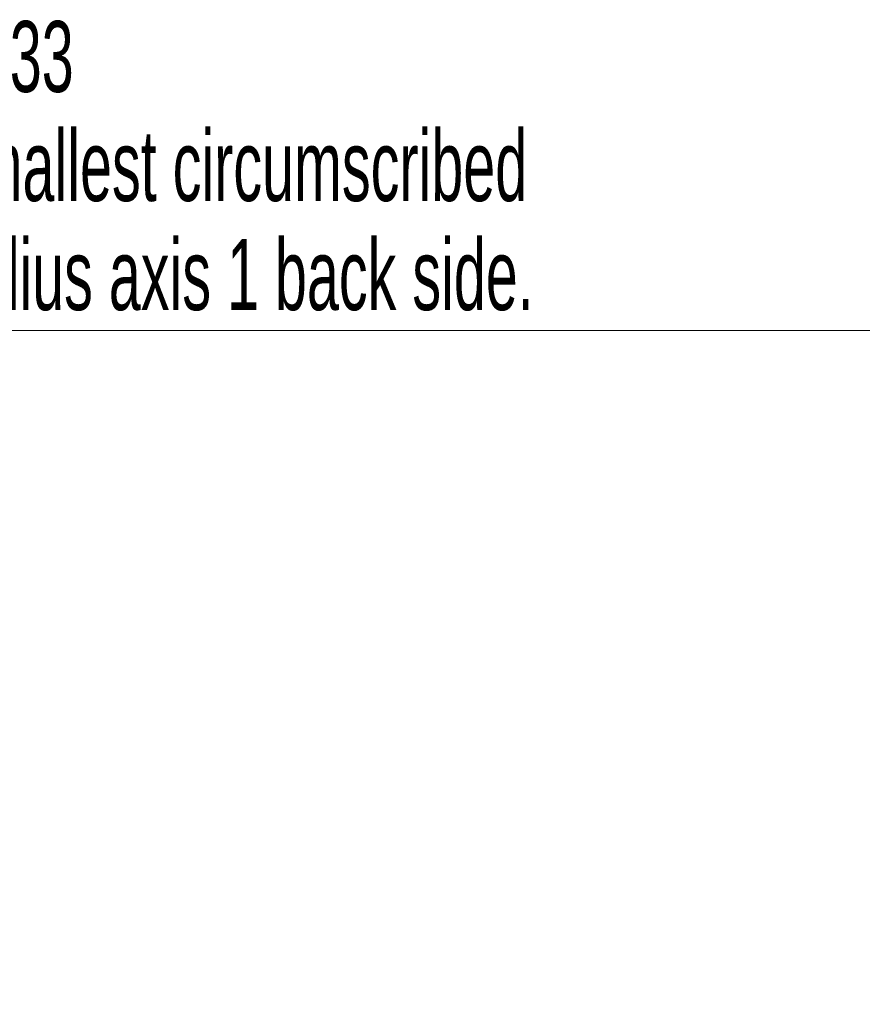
# Model space of a CAD drawing. Header units: millimetres. Extents: x 0 to 12118, y 0 to 8400.
# Tile 58 of 127: x 5319 to 6149, y 1747 to 2717. Entities that reach past the tile are written whole.
import ezdxf

# ---------------------------------------------------------------- set-up
doc = ezdxf.new("R2010")
doc.units = ezdxf.units.MM
doc.header["$LTSCALE"] = 20
doc.styles.add('SLDTEXTSTYLE0', font='TXT', dxfattribs={"width": 0.605})
doc.dimstyles.new('SLDDIMSTYLE9', dxfattribs={"dimtxt": 70, "dimasz": 70, "dimexe": 0, "dimexo": 0.0625, "dimgap": 17.5, "dimtad": 0, "dimtih": 1, "dimtoh": 1, "dimdec": 1, "dimrnd": 1e-09, "dimzin": 12, "dimdsep": 46, "dimtxsty": 'SLDTEXTSTYLE0', "dimsah": 1, "dimcen": 0, "dimadec": 0, "dimazin": 3, "dimtfac": 1, "dimtofl": 0, "dimtmove": 0, "dimatfit": 3, "dimfxl": 1, "dimfrac": 2, "dimtolj": 1, "dimtzin": 12, "dimarcsym": 0})

# ---------------------------------------------------------------- blocks, each defined once
blk = doc.blocks.new('_D_53')
at = {"color": 7, "linetype": 'Continuous', "lineweight": 0}
for p, q in [((6282.11, 2410.68), (5236.53, 2410.68)), ((6413.19, 2244.25), (6282.11, 2410.68)), ((6804.86, 1746.97), (6413.19, 2244.25))]:
    blk.add_line(p, q, dxfattribs=at)
at = {"color": 7, "linetype": 'Continuous', "lineweight": 18}
blk.add_solid([(6413.19, 2244.25), (6377.74, 2305.43), (6362.02, 2293.05)], dxfattribs=at)
at = {"color": 7, "linetype": 'Continuous', "lineweight": 18, "char_height": 70, "attachment_point": 1, "style": 'SLDTEXTSTYLE0'}
for s, insert in [('R633', (5236.53, 2715.77)), ('Smallest circumscribed', (5236.53, 2608.34)), ('radius axis 1 back side.', (5236.53, 2500.91))]:
    blk.add_mtext(s, dxfattribs=dict(at, insert=insert))

msp = doc.modelspace()

# ---------------------------------------------------------------- dimensions: what is measured, and where the dimension line sits
at = {"color": 7, "linetype": 'Continuous', "lineweight": 18}
dim = msp.add_radius_dim(center=(6804.857394, 1746.967397), mpoint=(6413.192132, 2244.24732), text='<>\\PSmallest circumscribed \\Pradius axis 1 back side.', dimstyle='SLDDIMSTYLE9', dxfattribs=at)
dim.commit()
dim.dimension.update_dxf_attribs({"geometry": '_D_53', "text_midpoint": (5744.31804, 2571.822606), "dimtype": 164})

doc.saveas('drawing.dxf')
